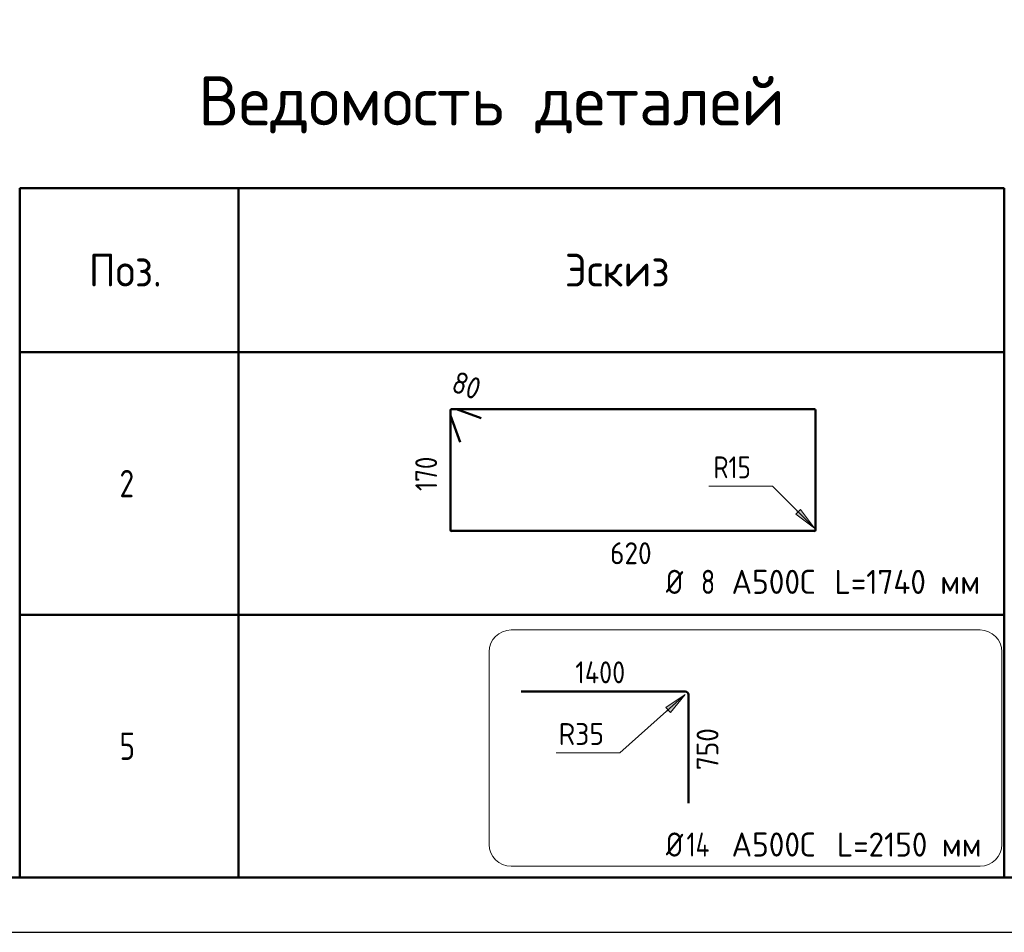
# Model space of a CAD drawing. Header units: millimetres. Extents: x 0 to 50400, y 0 to 35640.
# Tile 4 of 16: x 16800 to 27600, y 0 to 10006. Entities that reach past the tile are written whole.
import ezdxf

# ---------------------------------------------------------------- set-up
doc = ezdxf.new("R2010")
doc.units = ezdxf.units.MM
for name, color, linetype, lineweight in [('Standard', 7, 'Continuous', 25), ('ДОП Верх по Х', 7, 'Continuous', 25), ('Общий01', 7, 'Continuous', 13), ('Тени', 7, 'Continuous', 13)]:
    doc.layers.add(name, color=color, linetype=linetype, lineweight=lineweight)
doc.styles.add('ISOCPEUR', font='txt')

msp = doc.modelspace()

# ---------------------------------------------------------------- hatches: boundary and pattern name
at = {"layer": 'Standard', "linetype": 'Continuous', "lineweight": 13, "transparency": 33554687}
for points in [[(25314, 4583), (25517, 4430), (25365, 4634)], [(23937, 2411), (24101, 2606), (23889, 2465)]]:
    msp.add_hatch(color=7, dxfattribs=at).paths.add_polyline_path(points)

# ---------------------------------------------------------------- linework, layer by layer
at = {"layer": 'Standard', "color": 7, "linetype": 'Continuous', "lineweight": 50, "transparency": 33554687}
for p, q in [((16800, 8160), (27600, 8160)), ((16800, 600), (16800, 8160)), ((19200, 3480), (19200, 8160)), ((27600, 600), (27600, 8160)), ((27600, 6360), (16800, 6360)), ((19200, 600), (19200, 5280)), ((16800, 3480), (27600, 3480)), ((16800, 600), (27600, 600))]:
    msp.add_line(p, q, dxfattribs=at)
at = {"layer": 'Standard', "color": 7, "linetype": 'Continuous', "lineweight": 13, "transparency": 33554687}
for p, q in [((25365, 4634), (25314, 4583)), ((25314, 4583), (25517, 4430)), ((25339, 4609), (25326, 4621)), ((25517, 4430), (25365, 4634)), ((25517, 4430), (25517, 4430)), ((25517, 4430), (25517, 4430)), ((25517, 4430), (25517, 4430)), ((24101, 2606), (23889, 2465)), ((23937, 2411), (24101, 2606)), ((24101, 2606), (24101, 2606)), ((24101, 2606), (24101, 2606)), ((24101, 2606), (24101, 2606)), ((23889, 2465), (23937, 2411)), ((23913, 2438), (23899, 2426))]:
    msp.add_line(p, q, dxfattribs=at)
at = {"layer": 'Standard', "color": 7, "linetype": 'Continuous', "lineweight": 25, "transparency": 33554687}
msp.add_lwpolyline([(0, 0), (50400, 0), (50400, 35640), (0, 35640), (0, 0)], close=True, dxfattribs=at)
at = {"layer": 'Standard', "color": 7, "linetype": 'Continuous', "lineweight": 50, "transparency": 33554687}
msp.add_lwpolyline([(2400, 35040), (49800, 35040), (49800, 600), (2400, 600), (2400, 35040)], close=True, dxfattribs=at)
at = {"layer": 'Standard', "color": 7, "linetype": 'Continuous', "lineweight": 13, "transparency": 33554687}
for points in [[(24359, 4890), (25058, 4890), (25517, 4430)], [(22683, 1966), (23383, 1966), (24101, 2606)]]:
    msp.add_lwpolyline(points, dxfattribs=at)
at = {"layer": 'ДОП Верх по Х', "color": 7, "linetype": 'Continuous', "lineweight": 50, "transparency": 33554687}
for p, q in [((21588, 5734), (21537, 5734)), ((25517, 5734), (21537, 5734)), ((21861, 5636), (21593, 5734)), ((21525, 5723), (21525, 4411)), ((21525, 5723), (21525, 5671)), ((21526, 5667), (21633, 5373)), ((25529, 4411), (25529, 5723)), ((21537, 4400), (25517, 4400))]:
    msp.add_line(p, q, dxfattribs=at)
for centre, radius, start, end in [((21537, 5723), 11.8, 90, 180), ((21537, 5723), 11.8, 90, 180), ((21588, 5723), 11.8, 70, 90), ((25517, 5723), 11.5, 0, 90), ((21537, 5671), 11.8, 180, 200), ((21537, 4411), 11.5, 180, 270), ((25517, 4411), 11.5, 270, 0)]:
    msp.add_arc(centre, radius, start, end, dxfattribs=at)
at = {"layer": 'Общий01', "color": 240, "linetype": 'Continuous', "lineweight": 18, "transparency": 33554687}
for p, q in [((22190, 3315), (27334, 3315)), ((21950, 964), (21950, 3075)), ((27574, 3075), (27574, 964)), ((27334, 724), (22190, 724))]:
    msp.add_line(p, q, dxfattribs=at)
for centre, start, end in [((22190, 3075), 90, 180), ((27334, 3075), 0, 90), ((22190, 964), 180, 270), ((27334, 964), 270, 0)]:
    msp.add_arc(centre, 240, start, end, dxfattribs=at)
at = {"layer": 'Тени', "color": 7, "linetype": 'Continuous', "lineweight": 50, "transparency": 33554687}
for p, q in [((22300, 2641), (24101, 2641)), ((24136, 2606), (24136, 1417))]:
    msp.add_line(p, q, dxfattribs=at)
msp.add_arc((24101, 2606), 34.8, 0, 90, dxfattribs=at)

# ---------------------------------------------------------------- texts
at = {"layer": 'Standard', "color": 7, "linetype": 'Continuous', "lineweight": 50, "transparency": 33554687, "insert": (18760, 8760), "char_height": 540, "width": 6957.97, "attachment_point": 7, "style": 'ISOCPEUR'}
msp.add_mtext('\\W0.98;Ведомость деталей', dxfattribs=at)
at = {"layer": 'Standard', "color": 7, "linetype": 'Continuous', "lineweight": 25, "transparency": 33554687, "attachment_point": 7, "style": 'ISOCPEUR'}
for s, insert, char_height, width in [('\\W0.92;Поз.', (17559, 7080), 360, 1047.58), ('\\W0.94;Эскиз', (22779, 7080), 360, 1411.34), ('\\W0.78;2', (17895, 4770), 300, 326.4), ('\\W0.83;Ø', (23888, 3710), 264, 374), ('\\W0.78;8', (24273, 3710), 264, 287.23), ('\\W0.95;А500С', (24608, 3710), 264, 1101.31), ('\\W0.94;L=1740 мм', (25738, 3710), 264, 1786.42), ('\\W0.78;5', (17895, 1890), 300, 326.4), ('\\W0.83;Ø', (23888, 830), 264, 374), ('\\W0.76;14', (24114, 830), 264, 444.03), ('\\W0.95;А500С', (24608, 830), 264, 1101.31), ('\\W0.94;L=2150 мм', (25764, 830), 264, 1759.85)]:
    msp.add_mtext(s, dxfattribs=dict(at, insert=insert, char_height=char_height, width=width))
at = {"layer": 'Standard', "color": 7, "linetype": 'Continuous', "lineweight": 18, "transparency": 33554687, "char_height": 240, "attachment_point": 7, "style": 'ISOCPEUR'}
for s, insert, width in [('\\W0.83;R15', (24410, 4978), 579.73), ('\\W0.92;R35', (22711, 2054), 637.57)]:
    msp.add_mtext(s, dxfattribs=dict(at, insert=insert, width=width))
at = {"layer": 'ДОП Верх по Х', "color": 7, "linetype": 'Continuous', "lineweight": 18, "transparency": 33554687, "char_height": 240, "attachment_point": 7, "style": 'ISOCPEUR'}
for s, insert, width, rotation in [('\\W0.87;80', (21520, 5935), 440.65, 340), ('\\W0.83;170', (21379, 4839), 554.8, 90)]:
    msp.add_mtext(s, dxfattribs=dict(at, insert=insert, width=width, rotation=rotation))
at = {"layer": 'ДОП Верх по Х', "color": 7, "linetype": 'Continuous', "lineweight": 18, "transparency": 33554687, "insert": (23275, 4036), "char_height": 240, "width": 613.09, "attachment_point": 7, "style": 'ISOCPEUR'}
msp.add_mtext('\\W0.91;620', dxfattribs=at)
at = {"layer": 'Тени', "color": 7, "linetype": 'Continuous', "lineweight": 18, "transparency": 33554687, "insert": (22894, 2730), "char_height": 240, "width": 752.1, "attachment_point": 7, "style": 'ISOCPEUR'}
msp.add_mtext('\\W0.87;1400', dxfattribs=at)
at = {"layer": 'Тени', "color": 7, "linetype": 'Continuous', "lineweight": 18, "transparency": 33554687, "insert": (24465, 1777), "char_height": 240, "width": 613.09, "attachment_point": 7, "rotation": 90, "style": 'ISOCPEUR'}
msp.add_mtext('\\W0.91;750', dxfattribs=at)

doc.saveas('drawing.dxf')
